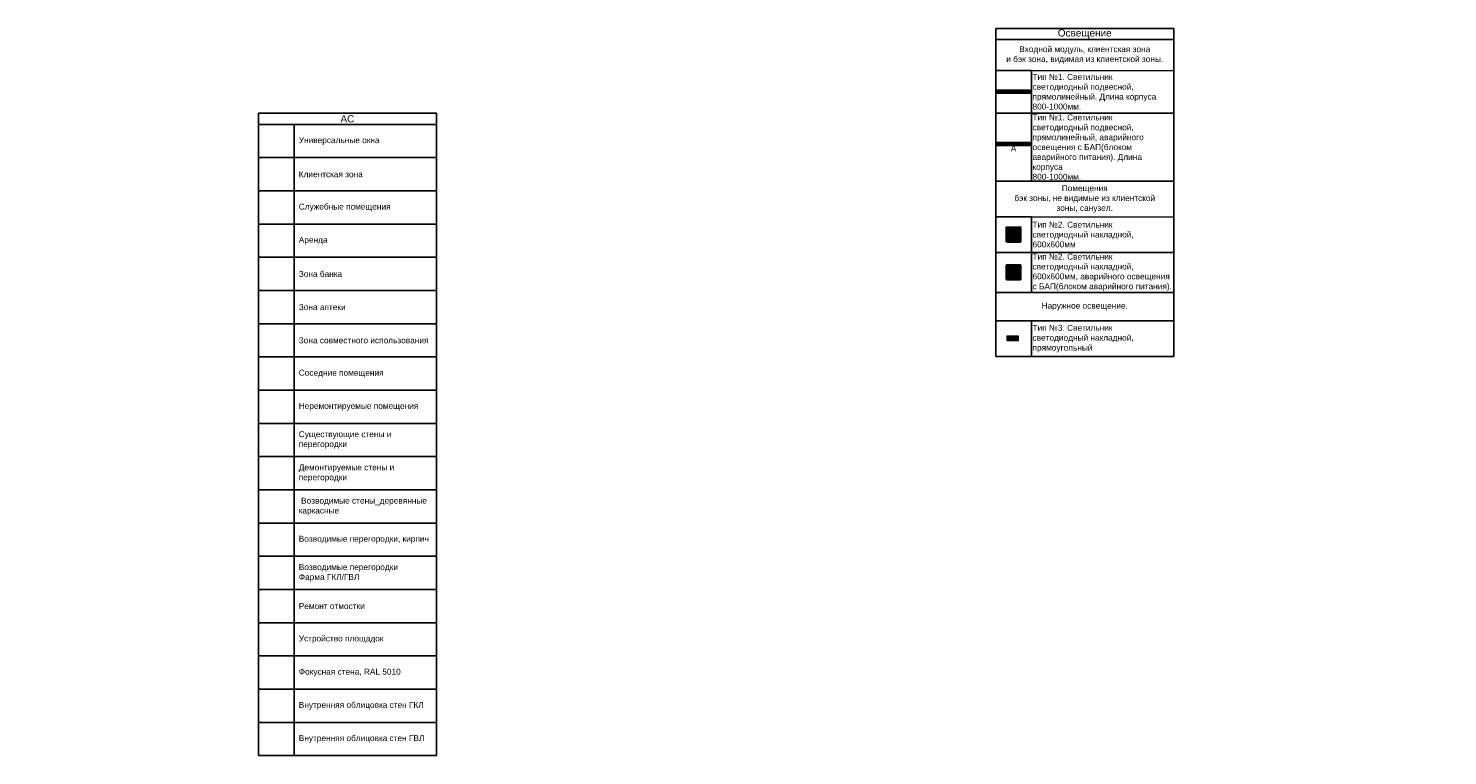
# Model space of a CAD drawing. Header units: millimetres. Extents: x -692150 to 2662533, y -92609 to 65084.
# Tile 86 of 256: x -16668 to 43155, y -92300 to -61653. Entities that reach past the tile are written whole.
import ezdxf
from ezdxf import colors
from ezdxf.entities.mleader import LeaderData, LeaderLine
from ezdxf.math import Vec2, Vec3

# ---------------------------------------------------------------- set-up
doc = ezdxf.new("R2010")
doc.units = ezdxf.units.MM
for name, color, linetype, lineweight in [('27_Сечения', 7, 'Continuous', 0), ('Свет', 7, 'Continuous', 35), ('Свет_ТКСТ', 7, 'Continuous', 25)]:
    doc.layers.add(name, color=color, linetype=linetype, lineweight=lineweight)
doc.layers.add('ЭОМ', color=7, linetype='Continuous')
doc.styles.add('_ТЕКСТОВЫЙ', font='arial.ttf', dxfattribs={"width": 0.8})
doc.styles.add('HVAC_AEP', font='arial.ttf')
doc.styles.get("Standard").update_dxf_attribs({"font": 'arial.ttf'})

# ---------------------------------------------------------------- blocks, each defined once
blk = doc.blocks.new('_Dot')
at = {"color": 0, "linetype": 'ByBlock', "lineweight": -2}
blk.add_line((-0.5, 0), (-1, 0), dxfattribs=at)
at = {"color": 0, "linetype": 'ByBlock', "const_width": 0.5}
blk.add_lwpolyline([(-0.25, 0, 1), (0.25, 0, 1)], format="xyb", close=True, dxfattribs=at)
blk = doc.blocks.new('A$C7FCA60C7')
at = {"layer": 'Свет', "true_color": 0xe5e878}
h = blk.add_hatch(color=61, dxfattribs=at)
h.dxf.hatch_style = 1
h.paths.add_polyline_path([(-1398, -100), (1, -100), (0, 0), (-1398, 0)])
at = {"layer": 'Свет', "color": 52, "true_color": 0xc8c92d}
blk.add_lwpolyline([(-1398, -100), (1, -100), (0, 0), (-1398, 0)], close=True, dxfattribs=at)
blk = doc.blocks.new('A$C5ED10054')
at = {"layer": 'ЭОМ'}
blk.add_blockref('A$C7FCA60C7', (-1, 481), dxfattribs=at)
blk = doc.blocks.new('*U1391')
at = {"color": 0, "lineweight": 15, "transparency": 16777216}
blk.add_blockref('A$C5ED10054', (1450, -5309), dxfattribs=at)
at = {"color": 0, "lineweight": 15, "transparency": 16777216, "insert": (750, -5057), "char_height": 250, "width": 233.56, "attachment_point": 5, "style": 'HVAC_AEP'}
blk.add_mtext('{\\C1;А}', dxfattribs=at)
blk = doc.blocks.new('A$C64025408')
at = {"layer": 'Свет', "true_color": 0xe5e878}
h = blk.add_hatch(color=61, dxfattribs=at)
h.dxf.hatch_style = 1
h.paths.add_polyline_path([(-300, -300), (300, -300), (300, 300), (-300, 300)])
at = {"layer": 'Свет', "color": 52, "true_color": 0xc8c92d}
blk.add_lwpolyline([(-300, -300), (300, -300), (300, 300), (-300, 300)], close=True, dxfattribs=at)
blk = doc.blocks.new('*T658')
at = {"color": 0, "linetype": 'ByBlock', "lineweight": -2, "transparency": 16777216}
for p, q in [((0, 0), (7500, 0)), ((0, 0), (0, -13824)), ((7500, 0), (7500, -13824)), ((0, -470), (7500, -470)), ((0, -1770), (1500, -1770)), ((1500, -1770), (1500, -6439)), ((0, -3570), (7500, -3570)), ((0, -6439), (7500, -6439)), ((0, -7939), (1500, -7939)), ((1500, -7939), (1500, -11124)), ((0, -9439), (7500, -9439)), ((0, -11124), (7500, -11124)), ((0, -12324), (7500, -12324)), ((1500, -12324), (1500, -13824)), ((0, -13824), (7500, -13824))]:
    blk.add_line(p, q, dxfattribs=at)
at = {"color": 0, "linetype": 'ByBlock', "lineweight": 9, "transparency": 16777216}
for p, q in [((1500, -1770), (7500, -1770)), ((1500, -7939), (7500, -7939))]:
    blk.add_line(p, q, dxfattribs=at)
at = {"color": 0, "lineweight": 15, "transparency": 16777216}
for name, p in [('A$C5ED10054', (1450, -3101)), ('*U1391', (0, 0)), ('A$C64025408', (750, -8689)), ('A$C64025408', (750, -10282))]:
    blk.add_blockref(name, p, dxfattribs=at)
at = {"color": 0, "lineweight": 15, "transparency": 16777216, "style": 'HVAC_AEP'}
for s, insert, char_height, width, attachment_point in [('Освещение ', (3750, -235), 300, 7497, 5), ('Входной модуль, клиентская зона^Jи бэк зона, видимая из клиентской зоны.', (3750, -1120), 250, 7497, 5), ('{\\C256;Тип №1. Светильник^Jсветодиодный подвесной,^Jпрямолинейный. Длина корпуса^J800-1000мм.}', (1550, -2670), 250, 5900, 4), ('{\\C256;Тип №1. Светильник^Jсветодиодный подвесной,^Jпрямолинейный, аварийного освещения с БАП(блоком аварийного питания). Длина корпуса^J800-1000мм.}', (1550, -5005), 250, 5900, 4), ('Помещения^Jбэк зоны, не видимые из клиентской^Jзоны, санузел.', (3750, -7189), 250, 7497, 5), ('Тип №2. Светильник^Jсветодиодный накладной,^J600х600мм', (1550, -8689), 250, 5900, 4), ('Тип №2. Светильник^Jсветодиодный накладной,^J600х600мм, аварийного освещения {\\C256;с БАП(блоком аварийного питания)}.', (1550, -10282), 250, 5900, 4), ('Наружное освещение.', (3750, -11724), 250, 7497, 5), ('Тип №3. Светильник^Jсветодиодный накладной,^Jпрямоугольный', (1550, -13074), 250, 5900, 4)]:
    blk.add_mtext(s, dxfattribs=dict(at, insert=insert, char_height=char_height, width=width, attachment_point=attachment_point))
blk = doc.blocks.new('Светильник_круглый_1')
at = {"layer": 'Свет', "linetype": 'ByBlock', "lineweight": -2, "true_color": 0xf4ee51}
h = blk.add_hatch(color=41, dxfattribs=at)
h.dxf.hatch_style = 1
h.paths.add_polyline_path([(163, 78), (-167, 78), (-167, -72), (163, -72)])
at = {"layer": 'Свет', "linetype": 'ByBlock', "lineweight": -2}
blk.add_lwpolyline([(-167, 78), (163, 78), (163, -72), (-167, -72)], close=True, dxfattribs=at)
blk = doc.blocks.new('*T660')
at = {"color": 0, "linetype": 'ByBlock', "lineweight": -2, "transparency": 16777216}
for p, q in [((0, 0), (7500, 0)), ((0, 0), (0, -27070)), ((7500, 0), (7500, -27070)), ((0, -470), (7500, -470)), ((1500, -470), (1500, -27070)), ((0, -1870), (7500, -1870)), ((0, -3270), (7500, -3270)), ((0, -4670), (7500, -4670)), ((0, -6070), (7500, -6070)), ((0, -7470), (7500, -7470)), ((0, -8870), (7500, -8870)), ((0, -10270), (7500, -10270)), ((0, -11670), (7500, -11670)), ((0, -13070), (7500, -13070)), ((0, -14470), (7500, -14470)), ((0, -15870), (7500, -15870)), ((0, -17270), (7500, -17270)), ((0, -18670), (7500, -18670)), ((0, -20070), (7500, -20070)), ((0, -21470), (7500, -21470)), ((0, -22870), (7500, -22870)), ((0, -24270), (7500, -24270)), ((0, -25670), (7500, -25670)), ((0, -27070), (7500, -27070))]:
    blk.add_line(p, q, dxfattribs=at)
at = {"color": 0, "lineweight": 15, "transparency": 16777216, "style": 'HVAC_AEP'}
for s, insert, char_height, width, attachment_point in [('{\\C256;АС}', (3750, -235), 300, 7497, 5), ('{\\C256;Универсальные окна}', (1700, -1170), 250, 5600, 4), ('{\\C256;Клиентская зона }', (1700, -2570), 250, 5600, 4), ('{\\C256;Служебные помещения }', (1700, -3970), 250, 5600, 4), ('{\\C256;Аренда }', (1700, -5370), 250, 5600, 4), ('{\\C256;Зона банка }', (1700, -6770), 250, 5600, 4), ('{\\C256;Зона аптеки  }', (1700, -8170), 250, 5600, 4), ('{\\C256;Зона совместного использования}', (1700, -9570), 250, 5600, 4), ('{\\C256;Соседние помещения }', (1700, -10970), 250, 5600, 4), ('{\\C256;Неремонтируемые помещения }', (1700, -12370), 250, 5600, 4), ('Существующие стены и перегородки', (1700, -13770), 250, 5600, 4), ('Демонтируемые стены и перегородки', (1700, -15170), 250, 5600, 4), (' Возводимые стены_деревянные каркасные ', (1700, -16570), 250, 5600, 4), ('Возводимые перегородки, кирпич', (1700, -17970), 250, 5600, 4), ('Возводимые перегородки^JФарма ГКЛ/ГВЛ', (1700, -19370), 250, 5600, 4), ('Ремонт отмостки', (1700, -20770), 250, 5600, 4), ('Устройство площадок', (1700, -22170), 250, 5600, 4), ('Фокусная стена, RAL 5010', (1700, -23570), 250, 5600, 4), ('Внутренняя облицовка стен ГКЛ', (1700, -24970), 250, 5600, 4), ('Внутренняя облицовка стен ГВЛ', (1700, -26370), 250, 5600, 4)]:
    blk.add_mtext(s, dxfattribs=dict(at, insert=insert, char_height=char_height, width=width, attachment_point=attachment_point))

msp = doc.modelspace()

# ---------------------------------------------------------------- block references
for name, p in [('*T658', (24107.9, -61653.2)), ('*T660', (-6970.4, -65230.8))]:
    msp.add_blockref(name, p)
at = {"layer": 'Свет', "lineweight": 15, "xscale": 1.42705938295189, "yscale": 1.42705938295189, "zscale": 1.42705938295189}
msp.add_blockref('Светильник_круглый_1', (24822.6, -74720.5), dxfattribs=at)

# ---------------------------------------------------------------- texts
at = {"layer": 'Свет_ТКСТ', "color": 0, "insert": (24863.5, -71935.1), "char_height": 250, "attachment_point": 1}
msp.add_mtext_dynamic_manual_height_columns('{\\C1;А}', width=1490.675, gutter_width=500, heights=[0], dxfattribs=at)

# ---------------------------------------------------------------- leaders
at = {"layer": '27_Сечения'}
ml = msp.add_multileader_mtext('Standard', dxfattribs=at)
ml.set_content('Несущая конструкция фасада', color=256, style='_ТЕКСТОВЫЙ')
ml.set_leader_properties(lineweight=0)
ml.set_arrow_properties(name='DOT')
ml.build(insert=Vec2(0, 0))
ml.multileader.update_dxf_attribs({"text_left_attachment_type": 6, "text_right_attachment_type": 6, "dogleg_length": 0.768, "arrow_head_size": 20, "scale": 100})
ctx = ml.context
ctx.base_point, ctx.scale, ctx.char_height, ctx.arrow_head_size, ctx.landing_gap_size, ctx.plane_origin = Vec3(70210.5, -67267.2), 100, 125, 20, 100, Vec3(65802.9, -64005.4)
ctx.left_attachment, ctx.right_attachment, ctx.text_align_type, ctx.attachment_type = 6, 6, 2, 2
notes = []
notes.append((ctx, [(0, (1, 1, 0), (70133.8, -67267.2), (1, 0), 76.8, [(2, [(70132.6, -67782.3)], 0, [])])]))
ctx.mtext.insert, ctx.mtext.width, ctx.mtext.defined_height, ctx.mtext.alignment, ctx.mtext.flow_direction = Vec3(71707.5, -67107.5), 1698.235, 480.6, 3, 5
for ctx, leaders in notes:
    for number, flags, end, landing, length, lines in leaders:
        leader = LeaderData()
        leader.index, (leader.has_last_leader_line, leader.has_dogleg_vector, leader.attachment_direction) = number, flags
        leader.last_leader_point, leader.dogleg_vector, leader.dogleg_length = Vec3(end), Vec3(landing), length
        for number, points, colour, breaks in lines:
            line = LeaderLine()
            line.index, line.vertices, line.color, line.breaks = number, Vec3.list(points), colors.encode_raw_color(colour), breaks
            leader.lines.append(line)
        ctx.leaders.append(leader)

doc.saveas('drawing.dxf')
